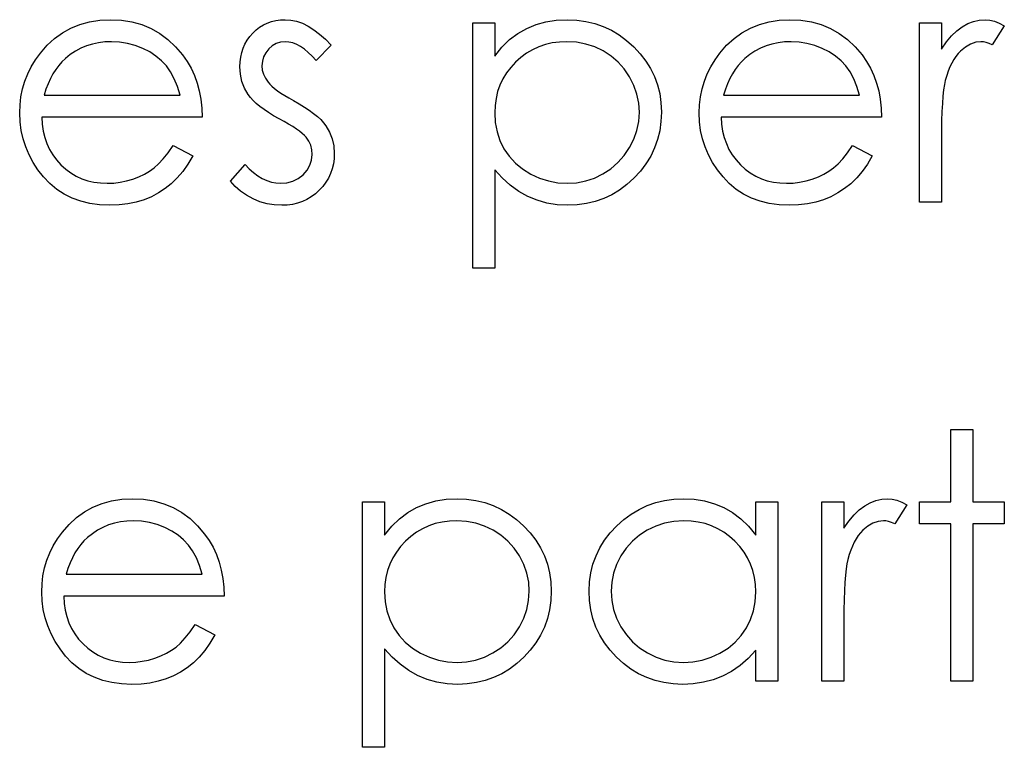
# Model space of a CAD drawing. Header units: inches. Extents: x 1694 to 2505, y -239 to -56.
# Tile 215 of 256: x 1857.86 to 1858.413, y -88.466 to -88.058. Entities that reach past the tile are written whole.
import ezdxf

# ---------------------------------------------------------------- set-up
doc = ezdxf.new("R2010")
doc.units = ezdxf.units.IN
doc.header["$LTSCALE"] = 0.5
doc.header["$MEASUREMENT"] = 0

msp = doc.modelspace()

# ---------------------------------------------------------------- linework, layer by layer
at = {"color": 7, "linetype": 'Continuous'}
for p, q in [((1857.88837, -88.06246), (1857.89345, -88.06042)), ((1857.89345, -88.06042), (1857.89883, -88.05893)), ((1857.89883, -88.05893), (1857.90452, -88.05807)), ((1857.90452, -88.05807), (1857.91054, -88.05777)), ((1857.91054, -88.05777), (1857.91672, -88.05807)), ((1857.91672, -88.05807), (1857.9226, -88.05901)), ((1857.9226, -88.05901), (1857.92815, -88.06056)), ((1857.92815, -88.06056), (1857.93337, -88.06271)), ((1857.99233, -88.06354), (1857.99431, -88.06202)), ((1857.99431, -88.06202), (1857.99641, -88.06072)), ((1857.99641, -88.06072), (1857.99862, -88.05965)), ((1857.99862, -88.05965), (1858.00097, -88.05882)), ((1858.00097, -88.05882), (1858.00342, -88.05824)), ((1858.00342, -88.05824), (1858.00599, -88.05788)), ((1858.00599, -88.05788), (1858.0087, -88.05777)), ((1858.0087, -88.05777), (1858.0119, -88.05799)), ((1858.0119, -88.05799), (1858.0151, -88.05865)), ((1858.0151, -88.05865), (1858.01833, -88.05978)), ((1858.01833, -88.05978), (1858.02156, -88.06136)), ((1858.02156, -88.06136), (1858.02476, -88.06337)), ((1858.11397, -88.05954), (1858.12634, -88.05954)), ((1858.11397, -88.19733), (1858.11397, -88.05954)), ((1858.12634, -88.05954), (1858.12634, -88.07817)), ((1858.14431, -88.06265), (1858.14955, -88.06053)), ((1858.14955, -88.06053), (1858.15508, -88.05898)), ((1858.15508, -88.05898), (1858.1609, -88.05807)), ((1858.1609, -88.05807), (1858.16703, -88.05777)), ((1858.16703, -88.05777), (1858.17238, -88.05802)), ((1858.17238, -88.05802), (1858.17757, -88.05871)), ((1858.17757, -88.05871), (1858.18254, -88.05989)), ((1858.18254, -88.05989), (1858.18732, -88.06158)), ((1858.18732, -88.06158), (1858.1919, -88.0637)), ((1858.26996, -88.06246), (1858.27504, -88.06042)), ((1858.27504, -88.06042), (1858.28042, -88.05893)), ((1858.28042, -88.05893), (1858.28611, -88.05807)), ((1858.28611, -88.05807), (1858.29213, -88.05777)), ((1858.29213, -88.05777), (1858.29831, -88.05807)), ((1858.29831, -88.05807), (1858.30419, -88.05901)), ((1858.30419, -88.05901), (1858.30974, -88.06056)), ((1858.30974, -88.06056), (1858.31495, -88.06271)), ((1858.36483, -88.05954), (1858.3772, -88.05954)), ((1858.36483, -88.16023), (1858.36483, -88.05954)), ((1858.3772, -88.05954), (1858.3772, -88.07436)), ((1858.38587, -88.06395), (1858.3889, -88.06169)), ((1858.3889, -88.06169), (1858.39202, -88.05998)), ((1858.39202, -88.05998), (1858.39522, -88.05873)), ((1858.39522, -88.05873), (1858.39845, -88.05802)), ((1858.39845, -88.05802), (1858.40177, -88.05777)), ((1858.40177, -88.05777), (1858.40433, -88.05799)), ((1858.40433, -88.05799), (1858.40698, -88.05862)), ((1858.41253, -88.06122), (1858.40574, -88.07193)), ((1858.40698, -88.05862), (1858.40971, -88.0597)), ((1858.40971, -88.0597), (1858.41253, -88.06122)), ((1857.87915, -88.06831), (1857.8836, -88.06511)), ((1857.8836, -88.06511), (1857.88837, -88.06246)), ((1857.93337, -88.06271), (1857.93828, -88.0655)), ((1857.93828, -88.0655), (1857.94286, -88.06892)), ((1857.9873, -88.06931), (1857.98877, -88.06724)), ((1857.98877, -88.06724), (1857.99045, -88.0653)), ((1857.99045, -88.0653), (1857.99233, -88.06354)), ((1858.02476, -88.06337), (1858.02799, -88.06583)), ((1858.02799, -88.06583), (1858.03125, -88.06873)), ((1858.13473, -88.06898), (1858.13937, -88.06544)), ((1858.13937, -88.06544), (1858.14431, -88.06265)), ((1858.1919, -88.0637), (1858.19626, -88.06633)), ((1858.19626, -88.06633), (1858.20045, -88.06942)), ((1858.26074, -88.06831), (1858.26518, -88.06511)), ((1858.26518, -88.06511), (1858.26996, -88.06246)), ((1858.31495, -88.06271), (1858.31987, -88.0655)), ((1858.31987, -88.0655), (1858.32445, -88.06892)), ((1858.38001, -88.07027), (1858.38291, -88.06679)), ((1858.38291, -88.06679), (1858.38587, -88.06395)), ((1857.87118, -88.07654), (1857.87501, -88.07215)), ((1857.87501, -88.07215), (1857.87915, -88.06831)), ((1857.89715, -88.07248), (1857.89395, -88.07383)), ((1857.90044, -88.07146), (1857.89715, -88.07248)), ((1857.90389, -88.07071), (1857.90044, -88.07146)), ((1857.90747, -88.07027), (1857.90389, -88.07071)), ((1857.91117, -88.07013), (1857.90747, -88.07027)), ((1857.9157, -88.07036), (1857.91117, -88.07013)), ((1857.92012, -88.07107), (1857.9157, -88.07036)), ((1857.92445, -88.07223), (1857.92012, -88.07107)), ((1857.92865, -88.07389), (1857.92445, -88.07223)), ((1857.94286, -88.06892), (1857.94714, -88.07295)), ((1857.94714, -88.07295), (1857.95109, -88.07759)), ((1857.98504, -88.07378), (1857.98606, -88.07149)), ((1857.98606, -88.07149), (1857.9873, -88.06931)), ((1858.00146, -88.07243), (1857.99945, -88.07422)), ((1858.0037, -88.07116), (1858.00146, -88.07243)), ((1858.0061, -88.07038), (1858.0037, -88.07116)), ((1858.0087, -88.07013), (1858.0061, -88.07038)), ((1858.01082, -88.0703), (1858.0087, -88.07013)), ((1858.01297, -88.0708), (1858.01082, -88.0703)), ((1858.01513, -88.07163), (1858.01297, -88.0708)), ((1858.01731, -88.07278), (1858.01513, -88.07163)), ((1858.01946, -88.07428), (1858.01731, -88.07278)), ((1858.03448, -88.07209), (1858.02609, -88.08073)), ((1858.03125, -88.06873), (1858.03448, -88.07209)), ((1858.12634, -88.07817), (1858.1304, -88.0732)), ((1858.1304, -88.0732), (1858.13473, -88.06898)), ((1858.15113, -88.07301), (1858.14759, -88.07461)), ((1858.15483, -88.07174), (1858.15113, -88.07301)), ((1858.15869, -88.07085), (1858.15483, -88.07174)), ((1858.16272, -88.0703), (1858.15869, -88.07085)), ((1858.16692, -88.07013), (1858.16272, -88.0703)), ((1858.17233, -88.07047), (1858.16692, -88.07013)), ((1858.17752, -88.07143), (1858.17233, -88.07047)), ((1858.18249, -88.07306), (1858.17752, -88.07143)), ((1858.18726, -88.07532), (1858.18249, -88.07306)), ((1858.20045, -88.06942), (1858.20443, -88.07298)), ((1858.20443, -88.07298), (1858.20807, -88.07687)), ((1858.25276, -88.07654), (1858.2566, -88.07215)), ((1858.2566, -88.07215), (1858.26074, -88.06831)), ((1858.27874, -88.07248), (1858.27554, -88.07383)), ((1858.28202, -88.07146), (1858.27874, -88.07248)), ((1858.28547, -88.07071), (1858.28202, -88.07146)), ((1858.28906, -88.07027), (1858.28547, -88.07071)), ((1858.29276, -88.07013), (1858.28906, -88.07027)), ((1858.29729, -88.07036), (1858.29276, -88.07013)), ((1858.3017, -88.07107), (1858.29729, -88.07036)), ((1858.30604, -88.07223), (1858.3017, -88.07107)), ((1858.31023, -88.07389), (1858.30604, -88.07223)), ((1858.32445, -88.06892), (1858.32873, -88.07295)), ((1858.32873, -88.07295), (1858.33267, -88.07759)), ((1858.3772, -88.07436), (1858.38001, -88.07027)), ((1858.3907, -88.07312), (1858.38788, -88.07543)), ((1858.39354, -88.07146), (1858.3907, -88.07312)), ((1858.39647, -88.07047), (1858.39354, -88.07146)), ((1858.39942, -88.07013), (1858.39647, -88.07047)), ((1858.40077, -88.07025), (1858.39942, -88.07013)), ((1858.40229, -88.07058), (1858.40077, -88.07025)), ((1858.40395, -88.07116), (1858.40229, -88.07058)), ((1858.40574, -88.07193), (1858.40395, -88.07116)), ((1857.86847, -88.08029), (1857.87118, -88.07654)), ((1857.88801, -88.07737), (1857.88523, -88.07958)), ((1857.89091, -88.07543), (1857.88801, -88.07737)), ((1857.89395, -88.07383), (1857.89091, -88.07543)), ((1857.93259, -88.0759), (1857.92865, -88.07389)), ((1857.93613, -88.07822), (1857.93259, -88.0759)), ((1857.93927, -88.08084), (1857.93613, -88.07822)), ((1857.95109, -88.07759), (1857.95363, -88.0812)), ((1857.98336, -88.0814), (1857.98369, -88.07875)), ((1857.98369, -88.07875), (1857.98427, -88.07621)), ((1857.98427, -88.07621), (1857.98504, -88.07378)), ((1857.99658, -88.07861), (1857.99586, -88.08107)), ((1857.99776, -88.07635), (1857.99658, -88.07861)), ((1857.99945, -88.07422), (1857.99776, -88.07635)), ((1858.02167, -88.0761), (1858.01946, -88.07428)), ((1858.02388, -88.07825), (1858.02167, -88.0761)), ((1858.02609, -88.08073), (1858.02388, -88.07825)), ((1858.14105, -88.07891), (1858.13804, -88.08159)), ((1858.14425, -88.07657), (1858.14105, -88.07891)), ((1858.14759, -88.07461), (1858.14425, -88.07657)), ((1858.19168, -88.07817), (1858.18726, -88.07532)), ((1858.19562, -88.08156), (1858.19168, -88.07817)), ((1858.20807, -88.07687), (1858.21122, -88.08098)), ((1858.25006, -88.08029), (1858.25276, -88.07654)), ((1858.2696, -88.07737), (1858.26681, -88.07958)), ((1858.2725, -88.07543), (1858.2696, -88.07737)), ((1858.27554, -88.07383), (1858.2725, -88.07543)), ((1858.31418, -88.0759), (1858.31023, -88.07389)), ((1858.31771, -88.07822), (1858.31418, -88.0759)), ((1858.32086, -88.08084), (1858.31771, -88.07822)), ((1858.33267, -88.07759), (1858.33521, -88.0812)), ((1858.38526, -88.07844), (1858.3841, -88.08021)), ((1858.38653, -88.07684), (1858.38526, -88.07844)), ((1858.38788, -88.07543), (1858.38653, -88.07684)), ((1857.86411, -88.08819), (1857.8661, -88.08418)), ((1857.8661, -88.08418), (1857.86847, -88.08029)), ((1857.8815, -88.08344), (1857.87982, -88.08568)), ((1857.88329, -88.0814), (1857.8815, -88.08344)), ((1857.88523, -88.07958), (1857.88329, -88.0814)), ((1857.94198, -88.08377), (1857.93927, -88.08084)), ((1857.94435, -88.08708), (1857.94198, -88.08377)), ((1857.95363, -88.0812), (1857.95581, -88.08501)), ((1857.98325, -88.08418), (1857.98336, -88.0814)), ((1857.98352, -88.08844), (1857.98325, -88.08418)), ((1857.99586, -88.08107), (1857.99561, -88.08369)), ((1857.99561, -88.08369), (1857.99583, -88.08606)), ((1858.13531, -88.08454), (1858.13294, -88.08766)), ((1858.13804, -88.08159), (1858.13531, -88.08454)), ((1858.1991, -88.08545), (1858.19562, -88.08156)), ((1858.21122, -88.08098), (1858.2139, -88.08526)), ((1858.2457, -88.08819), (1858.24768, -88.08418)), ((1858.24768, -88.08418), (1858.25006, -88.08029)), ((1858.26309, -88.08344), (1858.2614, -88.08568)), ((1858.26488, -88.0814), (1858.26309, -88.08344)), ((1858.26681, -88.07958), (1858.26488, -88.0814)), ((1858.32357, -88.08377), (1858.32086, -88.08084)), ((1858.32594, -88.08708), (1858.32357, -88.08377)), ((1858.33521, -88.0812), (1858.33739, -88.08501)), ((1858.38197, -88.08432), (1858.38104, -88.08664)), ((1858.383, -88.08217), (1858.38197, -88.08432)), ((1858.3841, -88.08021), (1858.383, -88.08217)), ((1857.86248, -88.09233), (1857.86411, -88.08819)), ((1857.87827, -88.08813), (1857.87683, -88.09084)), ((1857.87982, -88.08568), (1857.87827, -88.08813)), ((1857.94642, -88.09092), (1857.94435, -88.08708)), ((1857.95581, -88.08501), (1857.95768, -88.08907)), ((1857.95768, -88.08907), (1857.9592, -88.09332)), ((1857.9844, -88.09241), (1857.98352, -88.08844)), ((1857.99583, -88.08606), (1857.99647, -88.08835)), ((1857.99647, -88.08835), (1857.99754, -88.09062)), ((1858.13294, -88.08766), (1858.13092, -88.09098)), ((1858.20208, -88.0899), (1858.1991, -88.08545)), ((1858.20451, -88.09465), (1858.20208, -88.0899)), ((1858.2139, -88.08526), (1858.21608, -88.08973)), ((1858.21608, -88.08973), (1858.21779, -88.09443)), ((1858.24407, -88.09233), (1858.2457, -88.08819)), ((1858.25986, -88.08813), (1858.25842, -88.09084)), ((1858.2614, -88.08568), (1858.25986, -88.08813)), ((1858.32801, -88.09092), (1858.32594, -88.08708)), ((1858.33739, -88.08501), (1858.33927, -88.08907)), ((1858.33927, -88.08907), (1858.34079, -88.09332)), ((1858.38018, -88.08915), (1858.37941, -88.09183)), ((1858.38104, -88.08664), (1858.38018, -88.08915)), ((1857.86121, -88.09661), (1857.86248, -88.09233)), ((1857.87551, -88.09374), (1857.87432, -88.09683)), ((1857.87683, -88.09084), (1857.87551, -88.09374)), ((1857.94822, -88.09528), (1857.94642, -88.09092)), ((1857.94968, -88.10017), (1857.94822, -88.09528)), ((1857.9592, -88.09332), (1857.96042, -88.09779)), ((1857.98584, -88.09619), (1857.9844, -88.09241)), ((1857.99754, -88.09062), (1857.99903, -88.09282)), ((1857.99903, -88.09282), (1858, -88.09396)), ((1858, -88.09396), (1858.00121, -88.09512)), ((1858.00121, -88.09512), (1858.00265, -88.09636)), ((1858.12927, -88.09445), (1858.128, -88.0981)), ((1858.13092, -88.09098), (1858.12927, -88.09445)), ((1858.20622, -88.09956), (1858.20451, -88.09465)), ((1858.21779, -88.09443), (1858.219, -88.09928)), ((1858.2428, -88.09661), (1858.24407, -88.09233)), ((1858.2571, -88.09374), (1858.25591, -88.09683)), ((1858.25842, -88.09084), (1858.2571, -88.09374)), ((1858.3298, -88.09528), (1858.32801, -88.09092)), ((1858.33127, -88.10017), (1858.3298, -88.09528)), ((1858.34079, -88.09332), (1858.342, -88.09779)), ((1858.37888, -88.09423), (1858.37844, -88.09719)), ((1858.37941, -88.09183), (1858.37888, -88.09423)), ((1857.85978, -88.10552), (1857.8603, -88.101)), ((1857.8603, -88.101), (1857.86121, -88.09661)), ((1857.87432, -88.09683), (1857.87325, -88.10017)), ((1857.87325, -88.10017), (1857.94968, -88.10017)), ((1857.96042, -88.09779), (1857.9613, -88.10249)), ((1857.98785, -88.0997), (1857.98584, -88.09619)), ((1857.98912, -88.10138), (1857.98785, -88.0997)), ((1858.00265, -88.09636), (1858.00433, -88.09763)), ((1858.00433, -88.09763), (1858.00627, -88.09895)), ((1858.00627, -88.09895), (1858.00842, -88.10031)), ((1858.00842, -88.10031), (1858.01079, -88.10174)), ((1858.128, -88.0981), (1858.12709, -88.10193)), ((1858.20727, -88.10458), (1858.20622, -88.09956)), ((1858.219, -88.09928), (1858.21972, -88.10436)), ((1858.24136, -88.10552), (1858.24189, -88.101)), ((1858.24189, -88.101), (1858.2428, -88.09661)), ((1858.25591, -88.09683), (1858.25483, -88.10017)), ((1858.25483, -88.10017), (1858.33127, -88.10017)), ((1858.342, -88.09779), (1858.34289, -88.10249)), ((1858.37805, -88.10069), (1858.37775, -88.10475)), ((1858.37844, -88.09719), (1858.37805, -88.10069)), ((1857.85958, -88.11016), (1857.85978, -88.10552)), ((1857.9613, -88.10249), (1857.96183, -88.1074)), ((1857.99067, -88.10309), (1857.98912, -88.10138)), ((1857.99244, -88.1048), (1857.99067, -88.10309)), ((1857.99448, -88.10652), (1857.99244, -88.1048)), ((1857.9968, -88.10823), (1857.99448, -88.10652)), ((1858.01079, -88.10174), (1858.01342, -88.1032)), ((1858.01342, -88.1032), (1858.01662, -88.10503)), ((1858.01662, -88.10503), (1858.01954, -88.10682)), ((1858.12653, -88.10594), (1858.12634, -88.1101)), ((1858.12709, -88.10193), (1858.12653, -88.10594)), ((1858.2076, -88.10975), (1858.20727, -88.10458)), ((1858.21972, -88.10436), (1858.21997, -88.10961)), ((1858.24117, -88.11016), (1858.24136, -88.10552)), ((1858.34289, -88.10249), (1858.34341, -88.1074)), ((1858.37775, -88.10475), (1858.3775, -88.10933)), ((1857.8598, -88.1151), (1857.85958, -88.11016)), ((1857.96183, -88.1074), (1857.96205, -88.11253)), ((1857.99934, -88.10997), (1857.9968, -88.10823)), ((1858.00215, -88.11171), (1857.99934, -88.10997)), ((1858.00522, -88.11344), (1858.00215, -88.11171)), ((1858.01954, -88.10682), (1858.02222, -88.10861)), ((1858.02222, -88.10861), (1858.02462, -88.11038)), ((1858.02462, -88.11038), (1858.02675, -88.11215)), ((1858.02675, -88.11215), (1858.02862, -88.11389)), ((1858.12634, -88.1101), (1858.12667, -88.11557)), ((1858.20725, -88.11488), (1858.2076, -88.10975)), ((1858.21997, -88.10961), (1858.21972, -88.11496)), ((1858.24139, -88.1151), (1858.24117, -88.11016)), ((1858.34341, -88.1074), (1858.34363, -88.11253)), ((1858.3775, -88.10933), (1858.37734, -88.11447)), ((1857.86041, -88.11993), (1857.8598, -88.1151)), ((1857.96205, -88.11253), (1857.87195, -88.11253)), ((1857.87195, -88.11253), (1857.8722, -88.11651)), ((1857.8722, -88.11651), (1857.87275, -88.12032)), ((1858.00806, -88.11499), (1858.00522, -88.11344)), ((1858.01063, -88.11645), (1858.00806, -88.11499)), ((1858.01295, -88.11783), (1858.01063, -88.11645)), ((1858.02862, -88.11389), (1858.03023, -88.11562)), ((1858.03023, -88.11562), (1858.03155, -88.11734)), ((1858.03155, -88.11734), (1858.03359, -88.1209)), ((1858.12667, -88.11557), (1858.12764, -88.12073)), ((1858.20622, -88.1199), (1858.20725, -88.11488)), ((1858.21972, -88.11496), (1858.219, -88.12012)), ((1858.242, -88.11993), (1858.24139, -88.1151)), ((1858.34363, -88.11253), (1858.25354, -88.11253)), ((1858.25354, -88.11253), (1858.25378, -88.11651)), ((1858.25378, -88.11651), (1858.25434, -88.12032)), ((1858.37734, -88.11447), (1858.37723, -88.12015)), ((1857.86146, -88.1246), (1857.86041, -88.11993)), ((1857.87275, -88.12032), (1857.87363, -88.12393)), ((1858.01499, -88.11916), (1858.01295, -88.11783)), ((1858.01676, -88.12043), (1858.01499, -88.11916)), ((1858.01827, -88.12164), (1858.01676, -88.12043)), ((1858.01952, -88.12277), (1858.01827, -88.12164)), ((1858.02048, -88.12382), (1858.01952, -88.12277)), ((1858.03359, -88.1209), (1858.03508, -88.12468)), ((1858.12764, -88.12073), (1858.12927, -88.12564)), ((1858.20446, -88.12482), (1858.20622, -88.1199)), ((1858.219, -88.12012), (1858.21782, -88.12507)), ((1858.24305, -88.1246), (1858.242, -88.11993)), ((1858.25434, -88.12032), (1858.25522, -88.12393)), ((1858.37723, -88.12015), (1858.3772, -88.12639)), ((1857.86295, -88.12915), (1857.86146, -88.1246)), ((1857.87363, -88.12393), (1857.87485, -88.12736)), ((1857.87485, -88.12736), (1857.87634, -88.13059)), ((1857.94294, -88.13249), (1857.94576, -88.12843)), ((1857.94576, -88.12843), (1857.95675, -88.1342)), ((1858.02197, -88.126), (1858.02048, -88.12382)), ((1858.02302, -88.12832), (1858.02197, -88.126)), ((1858.02366, -88.13081), (1858.02302, -88.12832)), ((1858.03508, -88.12468), (1858.03594, -88.12868)), ((1858.03594, -88.12868), (1858.03624, -88.1329)), ((1858.12927, -88.12564), (1858.13156, -88.13025)), ((1858.20203, -88.12962), (1858.20446, -88.12482)), ((1858.21782, -88.12507), (1858.21613, -88.12981)), ((1858.24454, -88.12915), (1858.24305, -88.1246)), ((1858.25522, -88.12393), (1858.25643, -88.12736)), ((1858.25643, -88.12736), (1858.25792, -88.13059)), ((1858.32453, -88.13249), (1858.32735, -88.12843)), ((1858.32735, -88.12843), (1858.33833, -88.1342)), ((1858.3772, -88.12639), (1858.3772, -88.16023)), ((1857.86483, -88.13359), (1857.86295, -88.12915)), ((1857.86712, -88.1379), (1857.86483, -88.13359)), ((1857.87634, -88.13059), (1857.87816, -88.13365)), ((1857.87816, -88.13365), (1857.88031, -88.13652)), ((1857.94021, -88.13591), (1857.94294, -88.13249)), ((1857.95675, -88.1342), (1857.95404, -88.13881)), ((1858.02355, -88.1366), (1858.02388, -88.13343)), ((1858.02388, -88.13343), (1858.02366, -88.13081)), ((1858.03624, -88.1329), (1858.03611, -88.13589)), ((1858.13156, -88.13025), (1858.13446, -88.13448)), ((1858.19554, -88.13804), (1858.19902, -88.13409)), ((1858.19902, -88.13409), (1858.20203, -88.12962)), ((1858.21613, -88.12981), (1858.21395, -88.13437)), ((1858.24641, -88.13359), (1858.24454, -88.12915)), ((1858.24871, -88.1379), (1858.24641, -88.13359)), ((1858.25792, -88.13059), (1858.25975, -88.13365)), ((1858.25975, -88.13365), (1858.2619, -88.13652)), ((1858.3218, -88.13591), (1858.32453, -88.13249)), ((1858.33833, -88.1342), (1858.33563, -88.13881)), ((1857.86985, -88.14207), (1857.86712, -88.1379)), ((1857.88031, -88.13652), (1857.88277, -88.13923)), ((1857.88277, -88.13923), (1857.88547, -88.14165)), ((1857.93508, -88.14102), (1857.93759, -88.13878)), ((1857.93759, -88.13878), (1857.94021, -88.13591)), ((1857.95404, -88.13881), (1857.95114, -88.14295)), ((1857.97795, -88.14836), (1857.98614, -88.13903)), ((1857.98614, -88.13903), (1857.98852, -88.14152)), ((1858.02095, -88.14229), (1858.02258, -88.13953)), ((1858.02258, -88.13953), (1858.02355, -88.1366)), ((1858.03572, -88.13876), (1858.03506, -88.14152)), ((1858.03611, -88.13589), (1858.03572, -88.13876)), ((1858.13446, -88.13448), (1858.13793, -88.13826)), ((1858.13793, -88.13826), (1858.14196, -88.14157)), ((1858.19157, -88.14146), (1858.19554, -88.13804)), ((1858.2113, -88.1387), (1858.20818, -88.14281)), ((1858.21395, -88.13437), (1858.2113, -88.1387)), ((1858.25144, -88.14207), (1858.24871, -88.1379)), ((1858.2619, -88.13652), (1858.26436, -88.13923)), ((1858.26436, -88.13923), (1858.26706, -88.14165)), ((1858.31666, -88.14102), (1858.31918, -88.13878)), ((1858.31918, -88.13878), (1858.3218, -88.13591)), ((1858.33563, -88.13881), (1858.33273, -88.14295)), ((1857.873, -88.1461), (1857.86985, -88.14207)), ((1857.88547, -88.14165), (1857.88832, -88.14378)), ((1857.88832, -88.14378), (1857.89133, -88.14557)), ((1857.92652, -88.14602), (1857.92964, -88.14453)), ((1857.92964, -88.14453), (1857.93248, -88.14287)), ((1857.93248, -88.14287), (1857.93508, -88.14102)), ((1857.95114, -88.14295), (1857.94805, -88.14665)), ((1857.98852, -88.14152), (1857.99092, -88.14367)), ((1857.99092, -88.14367), (1857.99338, -88.14549)), ((1858.01596, -88.14693), (1858.01869, -88.1448)), ((1858.01869, -88.1448), (1858.02095, -88.14229)), ((1858.03415, -88.14414), (1858.03293, -88.14668)), ((1858.03506, -88.14152), (1858.03415, -88.14414)), ((1858.13062, -88.14665), (1858.12634, -88.14199)), ((1858.12634, -88.14199), (1858.12634, -88.19733)), ((1858.14196, -88.14157), (1858.14655, -88.14442)), ((1858.14655, -88.14442), (1858.15149, -88.14671)), ((1858.18237, -88.14668), (1858.18712, -88.14436)), ((1858.18712, -88.14436), (1858.19157, -88.14146)), ((1858.20818, -88.14281), (1858.20457, -88.14673)), ((1858.25458, -88.1461), (1858.25144, -88.14207)), ((1858.26706, -88.14165), (1858.2699, -88.14378)), ((1858.2699, -88.14378), (1858.27291, -88.14557)), ((1858.30811, -88.14602), (1858.31123, -88.14453)), ((1858.31123, -88.14453), (1858.31407, -88.14287)), ((1858.31407, -88.14287), (1858.31666, -88.14102)), ((1858.33273, -88.14295), (1858.32964, -88.14665)), ((1857.8765, -88.14983), (1857.873, -88.1461)), ((1857.88037, -88.15305), (1857.8765, -88.14983)), ((1857.89133, -88.14557), (1857.8945, -88.14704)), ((1857.8945, -88.14704), (1857.89781, -88.14817)), ((1857.89781, -88.14817), (1857.90129, -88.14897)), ((1857.90129, -88.14897), (1857.90491, -88.14947)), ((1857.90491, -88.14947), (1857.90869, -88.14963)), ((1857.90869, -88.14963), (1857.91239, -88.14949)), ((1857.91239, -88.14949), (1857.916, -88.14905)), ((1857.916, -88.14905), (1857.91959, -88.14831)), ((1857.91959, -88.14831), (1857.92313, -88.14729)), ((1857.92313, -88.14729), (1857.92652, -88.14602)), ((1857.94474, -88.14985), (1857.94123, -88.15264)), ((1857.94805, -88.14665), (1857.94474, -88.14985)), ((1857.98062, -88.15137), (1857.97795, -88.14836)), ((1857.99338, -88.14549), (1857.99583, -88.14698)), ((1857.99583, -88.14698), (1857.99834, -88.14814)), ((1857.99834, -88.14814), (1858.00091, -88.14897)), ((1858.00091, -88.14897), (1858.00348, -88.14947)), ((1858.00348, -88.14947), (1858.0061, -88.14963)), ((1858.0061, -88.14963), (1858.00966, -88.14933)), ((1858.00966, -88.14933), (1858.01295, -88.14842)), ((1858.01295, -88.14842), (1858.01596, -88.14693)), ((1858.0315, -88.14908), (1858.02978, -88.15137)), ((1858.03293, -88.14668), (1858.0315, -88.14908)), ((1858.13512, -88.15071), (1858.13062, -88.14665)), ((1858.13989, -88.15416), (1858.13512, -88.15071)), ((1858.15149, -88.14671), (1858.15657, -88.14833)), ((1858.15657, -88.14833), (1858.16176, -88.1493)), ((1858.16176, -88.1493), (1858.16711, -88.14963)), ((1858.16711, -88.14963), (1858.17235, -88.1493)), ((1858.17235, -88.1493), (1858.17743, -88.14831)), ((1858.17743, -88.14831), (1858.18237, -88.14668)), ((1858.20062, -88.15032), (1858.19648, -88.15341)), ((1858.20457, -88.14673), (1858.20062, -88.15032)), ((1858.25809, -88.14983), (1858.25458, -88.1461)), ((1858.26195, -88.15305), (1858.25809, -88.14983)), ((1858.27291, -88.14557), (1858.27609, -88.14704)), ((1858.27609, -88.14704), (1858.2794, -88.14817)), ((1858.2794, -88.14817), (1858.28288, -88.14897)), ((1858.28288, -88.14897), (1858.28649, -88.14947)), ((1858.28649, -88.14947), (1858.29028, -88.14963)), ((1858.29028, -88.14963), (1858.29397, -88.14949)), ((1858.29397, -88.14949), (1858.29759, -88.14905)), ((1858.29759, -88.14905), (1858.30118, -88.14831)), ((1858.30118, -88.14831), (1858.30471, -88.14729)), ((1858.30471, -88.14729), (1858.30811, -88.14602)), ((1858.32633, -88.14985), (1858.32282, -88.15264)), ((1858.32964, -88.14665), (1858.32633, -88.14985)), ((1857.88454, -88.15579), (1857.88037, -88.15305)), ((1857.88901, -88.15802), (1857.88454, -88.15579)), ((1857.93753, -88.15507), (1857.93359, -88.15717)), ((1857.94123, -88.15264), (1857.93753, -88.15507)), ((1857.98363, -88.15405), (1857.98062, -88.15137)), ((1857.98697, -88.15639), (1857.98363, -88.15405)), ((1857.99064, -88.15838), (1857.98697, -88.15639)), ((1858.02562, -88.15554), (1858.02333, -88.15725)), ((1858.0278, -88.15355), (1858.02562, -88.15554)), ((1858.02978, -88.15137), (1858.0278, -88.15355)), ((1858.14489, -88.15697), (1858.13989, -88.15416)), ((1858.19212, -88.15604), (1858.18759, -88.15819)), ((1858.19648, -88.15341), (1858.19212, -88.15604)), ((1858.26612, -88.15579), (1858.26195, -88.15305)), ((1858.27059, -88.15802), (1858.26612, -88.15579)), ((1858.31912, -88.15507), (1858.31517, -88.15717)), ((1858.32282, -88.15264), (1858.31912, -88.15507)), ((1857.89384, -88.15976), (1857.88901, -88.15802)), ((1857.89897, -88.161), (1857.89384, -88.15976)), ((1857.90444, -88.16175), (1857.89897, -88.161)), ((1857.91023, -88.162), (1857.90444, -88.16175)), ((1857.91545, -88.16181), (1857.91023, -88.162)), ((1857.92039, -88.16123), (1857.91545, -88.16181)), ((1857.92506, -88.16026), (1857.92039, -88.16123)), ((1857.92945, -88.15891), (1857.92506, -88.16026)), ((1857.93359, -88.15717), (1857.92945, -88.15891)), ((1857.99453, -88.15996), (1857.99064, -88.15838)), ((1857.99851, -88.16109), (1857.99453, -88.15996)), ((1858.00257, -88.16178), (1857.99851, -88.16109)), ((1858.00674, -88.162), (1858.00257, -88.16178)), ((1858.00983, -88.16186), (1858.00674, -88.162)), ((1858.01278, -88.16147), (1858.00983, -88.16186)), ((1858.01562, -88.16081), (1858.01278, -88.16147)), ((1858.01833, -88.15987), (1858.01562, -88.16081)), ((1858.0209, -88.15869), (1858.01833, -88.15987)), ((1858.02333, -88.15725), (1858.0209, -88.15869)), ((1858.15016, -88.15918), (1858.14489, -88.15697)), ((1858.15565, -88.16073), (1858.15016, -88.15918)), ((1858.16142, -88.16169), (1858.15565, -88.16073)), ((1858.16741, -88.162), (1858.16142, -88.16169)), ((1858.17274, -88.16175), (1858.16741, -88.162)), ((1858.1779, -88.16103), (1858.17274, -88.16175)), ((1858.18284, -88.15985), (1858.1779, -88.16103)), ((1858.18759, -88.15819), (1858.18284, -88.15985)), ((1858.27543, -88.15976), (1858.27059, -88.15802)), ((1858.28056, -88.161), (1858.27543, -88.15976)), ((1858.28602, -88.16175), (1858.28056, -88.161)), ((1858.29182, -88.162), (1858.28602, -88.16175)), ((1858.29704, -88.16181), (1858.29182, -88.162)), ((1858.30198, -88.16123), (1858.29704, -88.16181)), ((1858.30664, -88.16026), (1858.30198, -88.16123)), ((1858.31103, -88.15891), (1858.30664, -88.16026)), ((1858.31517, -88.15717), (1858.31103, -88.15891)), ((1858.3772, -88.16023), (1858.36483, -88.16023)), ((1858.12634, -88.19733), (1858.11397, -88.19733)), ((1858.3825, -88.28793), (1858.39486, -88.28793)), ((1858.3825, -88.32856), (1858.3825, -88.28793)), ((1858.39486, -88.28793), (1858.39486, -88.32856)), ((1857.9112, -88.32796), (1857.91689, -88.3271)), ((1857.91689, -88.3271), (1857.9229, -88.3268)), ((1857.9229, -88.3268), (1857.92909, -88.3271)), ((1857.92909, -88.3271), (1857.93497, -88.32804)), ((1858.09324, -88.32801), (1858.09907, -88.3271)), ((1858.09907, -88.3271), (1858.1052, -88.3268)), ((1858.1052, -88.3268), (1858.11055, -88.32705)), ((1858.11055, -88.32705), (1858.11574, -88.32774)), ((1858.11574, -88.32774), (1858.12071, -88.32892)), ((1858.21674, -88.32892), (1858.22171, -88.32774)), ((1858.22171, -88.32774), (1858.22687, -88.32705)), ((1858.22687, -88.32705), (1858.23223, -88.3268)), ((1858.23223, -88.3268), (1858.23838, -88.3271)), ((1858.23838, -88.3271), (1858.24423, -88.32801)), ((1858.33726, -88.32901), (1858.34046, -88.32776)), ((1858.34046, -88.32776), (1858.34369, -88.32705)), ((1858.34369, -88.32705), (1858.347, -88.3268)), ((1858.347, -88.3268), (1858.34957, -88.32702)), ((1858.34957, -88.32702), (1858.35222, -88.32765)), ((1858.35222, -88.32765), (1858.35495, -88.32873)), ((1857.89596, -88.33414), (1857.90074, -88.33149)), ((1857.90074, -88.33149), (1857.90582, -88.32945)), ((1857.90582, -88.32945), (1857.9112, -88.32796)), ((1857.93497, -88.32804), (1857.94052, -88.32959)), ((1857.94052, -88.32959), (1857.94573, -88.33174)), ((1857.94573, -88.33174), (1857.95065, -88.33453)), ((1858.05214, -88.32856), (1858.06451, -88.32856)), ((1858.05214, -88.46636), (1858.05214, -88.32856)), ((1858.06451, -88.32856), (1858.06451, -88.3472)), ((1858.07754, -88.33447), (1858.08248, -88.33168)), ((1858.08248, -88.33168), (1858.08772, -88.32956)), ((1858.08772, -88.32956), (1858.09324, -88.32801)), ((1858.12071, -88.32892), (1858.12548, -88.33061)), ((1858.12548, -88.33061), (1858.13007, -88.33273)), ((1858.13007, -88.33273), (1858.13443, -88.33535)), ((1858.20302, -88.33535), (1858.20738, -88.33273)), ((1858.20738, -88.33273), (1858.21197, -88.33061)), ((1858.21197, -88.33061), (1858.21674, -88.32892)), ((1858.24423, -88.32801), (1858.24978, -88.32956)), ((1858.24978, -88.32956), (1858.25503, -88.33168)), ((1858.25503, -88.33168), (1858.25997, -88.33447)), ((1858.27297, -88.3472), (1858.27297, -88.32856)), ((1858.27297, -88.32856), (1858.28533, -88.32856)), ((1858.28533, -88.32856), (1858.28533, -88.42926)), ((1858.31007, -88.32856), (1858.32243, -88.32856)), ((1858.31007, -88.42926), (1858.31007, -88.32856)), ((1858.32243, -88.32856), (1858.32243, -88.34339)), ((1858.32815, -88.33582), (1858.3311, -88.33298)), ((1858.3311, -88.33298), (1858.33414, -88.33072)), ((1858.33414, -88.33072), (1858.33726, -88.32901)), ((1858.35777, -88.33025), (1858.35098, -88.34096)), ((1858.35495, -88.32873), (1858.35777, -88.33025)), ((1858.36483, -88.34093), (1858.36483, -88.32856)), ((1858.36483, -88.32856), (1858.3825, -88.32856)), ((1858.39486, -88.32856), (1858.41253, -88.32856)), ((1858.41253, -88.32856), (1858.41253, -88.34093)), ((1857.88738, -88.34118), (1857.89152, -88.33734)), ((1857.89152, -88.33734), (1857.89596, -88.33414)), ((1857.95065, -88.33453), (1857.95523, -88.33795)), ((1857.95523, -88.33795), (1857.95951, -88.34198)), ((1858.06857, -88.34223), (1858.0729, -88.338)), ((1858.0729, -88.338), (1858.07754, -88.33447)), ((1858.13443, -88.33535), (1858.13862, -88.33845)), ((1858.13862, -88.33845), (1858.1426, -88.34201)), ((1858.19485, -88.34201), (1858.19883, -88.33845)), ((1858.19883, -88.33845), (1858.20302, -88.33535)), ((1858.25997, -88.33447), (1858.26463, -88.338)), ((1858.26463, -88.338), (1858.26894, -88.34223)), ((1858.32525, -88.3393), (1858.32815, -88.33582)), ((1857.88354, -88.34557), (1857.88738, -88.34118)), ((1857.90632, -88.34286), (1857.90328, -88.34446)), ((1857.90952, -88.34151), (1857.90632, -88.34286)), ((1857.9128, -88.34049), (1857.90952, -88.34151)), ((1857.91625, -88.33974), (1857.9128, -88.34049)), ((1857.91984, -88.3393), (1857.91625, -88.33974)), ((1857.92354, -88.33916), (1857.91984, -88.3393)), ((1857.92807, -88.33938), (1857.92354, -88.33916)), ((1857.93248, -88.3401), (1857.92807, -88.33938)), ((1857.93682, -88.34126), (1857.93248, -88.3401)), ((1857.94101, -88.34292), (1857.93682, -88.34126)), ((1857.94496, -88.34493), (1857.94101, -88.34292)), ((1857.95951, -88.34198), (1857.96345, -88.34662)), ((1858.06451, -88.3472), (1858.06857, -88.34223)), ((1858.08576, -88.34364), (1858.08242, -88.3456)), ((1858.0893, -88.34203), (1858.08576, -88.34364)), ((1858.093, -88.34076), (1858.0893, -88.34203)), ((1858.09686, -88.33988), (1858.093, -88.34076)), ((1858.10089, -88.33933), (1858.09686, -88.33988)), ((1858.10509, -88.33916), (1858.10089, -88.33933)), ((1858.1105, -88.33949), (1858.10509, -88.33916)), ((1858.11569, -88.34046), (1858.1105, -88.33949)), ((1858.12065, -88.34209), (1858.11569, -88.34046)), ((1858.12543, -88.34435), (1858.12065, -88.34209)), ((1858.12985, -88.3472), (1858.12543, -88.34435)), ((1858.1426, -88.34201), (1858.14624, -88.3459)), ((1858.19121, -88.3459), (1858.19485, -88.34201)), ((1858.21205, -88.34435), (1858.20763, -88.3472)), ((1858.21682, -88.34209), (1858.21205, -88.34435)), ((1858.22179, -88.34046), (1858.21682, -88.34209)), ((1858.22698, -88.33949), (1858.22179, -88.34046)), ((1858.23239, -88.33916), (1858.22698, -88.33949)), ((1858.23659, -88.33933), (1858.23239, -88.33916)), ((1858.24062, -88.33988), (1858.23659, -88.33933)), ((1858.24448, -88.34076), (1858.24062, -88.33988)), ((1858.24818, -88.34203), (1858.24448, -88.34076)), ((1858.25169, -88.34364), (1858.24818, -88.34203)), ((1858.25505, -88.3456), (1858.25169, -88.34364)), ((1858.26894, -88.34223), (1858.27297, -88.3472)), ((1858.32243, -88.34339), (1858.32525, -88.3393)), ((1858.33593, -88.34214), (1858.33312, -88.34446)), ((1858.33877, -88.34049), (1858.33593, -88.34214)), ((1858.3417, -88.33949), (1858.33877, -88.34049)), ((1858.34465, -88.33916), (1858.3417, -88.33949)), ((1858.34601, -88.33927), (1858.34465, -88.33916)), ((1858.34752, -88.33961), (1858.34601, -88.33927)), ((1858.34918, -88.34018), (1858.34752, -88.33961)), ((1858.35098, -88.34096), (1858.34918, -88.34018)), ((1858.3825, -88.34093), (1858.36483, -88.34093)), ((1858.3825, -88.42926), (1858.3825, -88.34093)), ((1858.41253, -88.34093), (1858.39486, -88.34093)), ((1858.39486, -88.34093), (1858.39486, -88.42926)), ((1857.87846, -88.35321), (1857.88084, -88.34932)), ((1857.88084, -88.34932), (1857.88354, -88.34557)), ((1857.89759, -88.3486), (1857.89566, -88.35043)), ((1857.90038, -88.3464), (1857.89759, -88.3486)), ((1857.90328, -88.34446), (1857.90038, -88.3464)), ((1857.94849, -88.34725), (1857.94496, -88.34493)), ((1857.95164, -88.34987), (1857.94849, -88.34725)), ((1857.95434, -88.3528), (1857.95164, -88.34987)), ((1857.96345, -88.34662), (1857.96599, -88.35023)), ((1858.07922, -88.34794), (1858.07621, -88.35062)), ((1858.08242, -88.3456), (1858.07922, -88.34794)), ((1858.13379, -88.35059), (1858.12985, -88.3472)), ((1858.14624, -88.3459), (1858.14939, -88.35001)), ((1858.18806, -88.35001), (1858.19121, -88.3459)), ((1858.20763, -88.3472), (1858.20368, -88.35059)), ((1858.25823, -88.34794), (1858.25505, -88.3456)), ((1858.26124, -88.35062), (1858.25823, -88.34794)), ((1858.32933, -88.34924), (1858.32823, -88.3512)), ((1858.33049, -88.34747), (1858.32933, -88.34924)), ((1858.33176, -88.34587), (1858.33049, -88.34747)), ((1858.33312, -88.34446), (1858.33176, -88.34587)), ((1857.87648, -88.35722), (1857.87846, -88.35321)), ((1857.89218, -88.3547), (1857.89064, -88.35716)), ((1857.89387, -88.35247), (1857.89218, -88.3547)), ((1857.89566, -88.35043), (1857.89387, -88.35247)), ((1857.95672, -88.35611), (1857.95434, -88.3528)), ((1857.96599, -88.35023), (1857.96817, -88.35404)), ((1857.96817, -88.35404), (1857.97005, -88.3581)), ((1858.07348, -88.35357), (1858.07111, -88.35669)), ((1858.07621, -88.35062), (1858.07348, -88.35357)), ((1858.13727, -88.35448), (1858.13379, -88.35059)), ((1858.14025, -88.35893), (1858.13727, -88.35448)), ((1858.14939, -88.35001), (1858.15207, -88.35429)), ((1858.15207, -88.35429), (1858.15425, -88.35876)), ((1858.18323, -88.35876), (1858.18541, -88.35429)), ((1858.18541, -88.35429), (1858.18806, -88.35001)), ((1858.20021, -88.35448), (1858.1972, -88.35893)), ((1858.20368, -88.35059), (1858.20021, -88.35448)), ((1858.264, -88.35357), (1858.26124, -88.35062)), ((1858.26637, -88.35669), (1858.264, -88.35357)), ((1858.32721, -88.35335), (1858.32627, -88.35567)), ((1858.32823, -88.3512), (1858.32721, -88.35335)), ((1857.87485, -88.36136), (1857.87648, -88.35722)), ((1857.8892, -88.35987), (1857.88788, -88.36276)), ((1857.89064, -88.35716), (1857.8892, -88.35987)), ((1857.95879, -88.35995), (1857.95672, -88.35611)), ((1857.96058, -88.36431), (1857.95879, -88.35995)), ((1857.97005, -88.3581), (1857.97157, -88.36235)), ((1858.06909, -88.36), (1858.06744, -88.36348)), ((1858.07111, -88.35669), (1858.06909, -88.36)), ((1858.14268, -88.36368), (1858.14025, -88.35893)), ((1858.15425, -88.35876), (1858.15596, -88.36345)), ((1858.18152, -88.36345), (1858.18323, -88.35876)), ((1858.1972, -88.35893), (1858.1948, -88.36368)), ((1858.26839, -88.36), (1858.26637, -88.35669)), ((1858.27004, -88.36348), (1858.26839, -88.36)), ((1858.32464, -88.36086), (1858.32412, -88.36326)), ((1858.32541, -88.35818), (1858.32464, -88.36086)), ((1858.32627, -88.35567), (1858.32541, -88.35818)), ((1857.87267, -88.37002), (1857.87358, -88.36564)), ((1857.87358, -88.36564), (1857.87485, -88.36136)), ((1857.88669, -88.36586), (1857.88561, -88.3692)), ((1857.88788, -88.36276), (1857.88669, -88.36586)), ((1857.96205, -88.3692), (1857.96058, -88.36431)), ((1857.97157, -88.36235), (1857.97278, -88.36682)), ((1858.06744, -88.36348), (1858.06617, -88.36713)), ((1858.14439, -88.36859), (1858.14268, -88.36368)), ((1858.15596, -88.36345), (1858.15717, -88.36831)), ((1858.1803, -88.36831), (1858.18152, -88.36345)), ((1858.1948, -88.36368), (1858.19308, -88.36859)), ((1858.27131, -88.36713), (1858.27004, -88.36348)), ((1858.32368, -88.36621), (1858.32329, -88.36972)), ((1858.32412, -88.36326), (1858.32368, -88.36621)), ((1857.87214, -88.37455), (1857.87267, -88.37002)), ((1857.88561, -88.3692), (1857.96205, -88.3692)), ((1857.97278, -88.36682), (1857.97367, -88.37151)), ((1857.97367, -88.37151), (1857.97419, -88.37643)), ((1858.06525, -88.37096), (1858.0647, -88.37497)), ((1858.06617, -88.36713), (1858.06525, -88.37096)), ((1858.14544, -88.37361), (1858.14439, -88.36859)), ((1858.15717, -88.36831), (1858.15789, -88.37339)), ((1858.17959, -88.37339), (1858.1803, -88.36831)), ((1858.19308, -88.36859), (1858.19204, -88.37361)), ((1858.27222, -88.37096), (1858.27131, -88.36713)), ((1858.27278, -88.37497), (1858.27222, -88.37096)), ((1858.32329, -88.36972), (1858.32299, -88.37378)), ((1857.87195, -88.37919), (1857.87214, -88.37455)), ((1857.97419, -88.37643), (1857.97441, -88.38156)), ((1858.0647, -88.37497), (1858.06451, -88.37913)), ((1858.14577, -88.37877), (1858.14544, -88.37361)), ((1858.15789, -88.37339), (1858.15814, -88.37864)), ((1858.17934, -88.37864), (1858.17959, -88.37339)), ((1858.19204, -88.37361), (1858.1917, -88.37877)), ((1858.27297, -88.37913), (1858.27278, -88.37497)), ((1858.32299, -88.37378), (1858.32274, -88.37836)), ((1857.87217, -88.38413), (1857.87195, -88.37919)), ((1857.97441, -88.38156), (1857.88432, -88.38156)), ((1857.88432, -88.38156), (1857.88456, -88.38554)), ((1858.06451, -88.37913), (1858.06484, -88.3846)), ((1858.14541, -88.38391), (1858.14577, -88.37877)), ((1858.15814, -88.37864), (1858.15789, -88.38399)), ((1858.17959, -88.38399), (1858.17934, -88.37864)), ((1858.1917, -88.37877), (1858.19206, -88.38391)), ((1858.27264, -88.3846), (1858.27297, -88.37913)), ((1858.32274, -88.37836), (1858.32257, -88.38349)), ((1857.87278, -88.38896), (1857.87217, -88.38413)), ((1857.88456, -88.38554), (1857.88512, -88.38935)), ((1858.06484, -88.3846), (1858.06581, -88.38976)), ((1858.14439, -88.38893), (1858.14541, -88.38391)), ((1858.15789, -88.38399), (1858.15717, -88.38915)), ((1858.1803, -88.38915), (1858.17959, -88.38399)), ((1858.19206, -88.38391), (1858.19308, -88.38893)), ((1858.27167, -88.38976), (1858.27264, -88.3846)), ((1858.32257, -88.38349), (1858.32246, -88.38918)), ((1857.87383, -88.39362), (1857.87278, -88.38896)), ((1857.87532, -88.39818), (1857.87383, -88.39362)), ((1857.88512, -88.38935), (1857.886, -88.39296)), ((1857.886, -88.39296), (1857.88721, -88.39639)), ((1858.06581, -88.38976), (1858.06744, -88.39467)), ((1858.1402, -88.39865), (1858.14263, -88.39385)), ((1858.14263, -88.39385), (1858.14439, -88.38893)), ((1858.15599, -88.39409), (1858.1543, -88.39884)), ((1858.15717, -88.38915), (1858.15599, -88.39409)), ((1858.18149, -88.39409), (1858.1803, -88.38915)), ((1858.18318, -88.39884), (1858.18149, -88.39409)), ((1858.19308, -88.38893), (1858.19482, -88.39385)), ((1858.19482, -88.39385), (1858.19725, -88.39865)), ((1858.27002, -88.39467), (1858.27167, -88.38976)), ((1858.32246, -88.38918), (1858.32243, -88.39542)), ((1857.87719, -88.40262), (1857.87532, -88.39818)), ((1857.88721, -88.39639), (1857.8887, -88.39961)), ((1857.8887, -88.39961), (1857.89053, -88.40268)), ((1857.95531, -88.40152), (1857.95813, -88.39746)), ((1857.95813, -88.39746), (1857.96911, -88.40323)), ((1858.06744, -88.39467), (1858.06973, -88.39928)), ((1858.06973, -88.39928), (1858.07262, -88.40351)), ((1858.13719, -88.40312), (1858.1402, -88.39865)), ((1858.1543, -88.39884), (1858.15212, -88.4034)), ((1858.18536, -88.4034), (1858.18318, -88.39884)), ((1858.19725, -88.39865), (1858.20029, -88.40312)), ((1858.26483, -88.40351), (1858.26772, -88.39928)), ((1858.26772, -88.39928), (1858.27002, -88.39467)), ((1858.32243, -88.39542), (1858.32243, -88.42926)), ((1857.87948, -88.40693), (1857.87719, -88.40262)), ((1857.89053, -88.40268), (1857.89268, -88.40555)), ((1857.94996, -88.40781), (1857.95258, -88.40494)), ((1857.95258, -88.40494), (1857.95531, -88.40152)), ((1857.96911, -88.40323), (1857.96641, -88.40784)), ((1858.07262, -88.40351), (1858.0761, -88.40729)), ((1858.13371, -88.40707), (1858.13719, -88.40312)), ((1858.15212, -88.4034), (1858.14947, -88.40773)), ((1858.18798, -88.40773), (1858.18536, -88.4034)), ((1858.20029, -88.40312), (1858.20377, -88.40707)), ((1858.2614, -88.40729), (1858.26483, -88.40351)), ((1857.88222, -88.4111), (1857.87948, -88.40693)), ((1857.89268, -88.40555), (1857.89514, -88.40825)), ((1857.89514, -88.40825), (1857.89784, -88.41068)), ((1857.89784, -88.41068), (1857.90068, -88.41281)), ((1857.94485, -88.4119), (1857.94744, -88.41005)), ((1857.94744, -88.41005), (1857.94996, -88.40781)), ((1857.96641, -88.40784), (1857.96351, -88.41198)), ((1858.0761, -88.40729), (1858.08013, -88.4106)), ((1858.08013, -88.4106), (1858.08471, -88.41344)), ((1858.12529, -88.41339), (1858.12974, -88.41049)), ((1858.12974, -88.41049), (1858.13371, -88.40707)), ((1858.14947, -88.40773), (1858.14635, -88.41184)), ((1858.1911, -88.41184), (1858.18798, -88.40773)), ((1858.20377, -88.40707), (1858.20774, -88.41049)), ((1858.20774, -88.41049), (1858.21219, -88.41339)), ((1858.25282, -88.41344), (1858.25737, -88.4106)), ((1858.25737, -88.4106), (1858.2614, -88.40729)), ((1857.88536, -88.41513), (1857.88222, -88.4111)), ((1857.88887, -88.41885), (1857.88536, -88.41513)), ((1857.90068, -88.41281), (1857.90369, -88.4146)), ((1857.90369, -88.4146), (1857.90687, -88.41607)), ((1857.90687, -88.41607), (1857.91018, -88.4172)), ((1857.93196, -88.41734), (1857.93549, -88.41631)), ((1857.93549, -88.41631), (1857.93889, -88.41504)), ((1857.93889, -88.41504), (1857.94201, -88.41355)), ((1857.94201, -88.41355), (1857.94485, -88.4119)), ((1857.96042, -88.41568), (1857.9571, -88.41888)), ((1857.96351, -88.41198), (1857.96042, -88.41568)), ((1858.06879, -88.41568), (1858.06451, -88.41101)), ((1858.06451, -88.41101), (1858.06451, -88.46636)), ((1858.07329, -88.41974), (1858.06879, -88.41568)), ((1858.08471, -88.41344), (1858.08966, -88.41573)), ((1858.08966, -88.41573), (1858.09473, -88.41736)), ((1858.1156, -88.41734), (1858.12054, -88.41571)), ((1858.12054, -88.41571), (1858.12529, -88.41339)), ((1858.14274, -88.41576), (1858.13879, -88.41935)), ((1858.14635, -88.41184), (1858.14274, -88.41576)), ((1858.19471, -88.41576), (1858.1911, -88.41184)), ((1858.19866, -88.41935), (1858.19471, -88.41576)), ((1858.21219, -88.41339), (1858.21696, -88.41571)), ((1858.21696, -88.41571), (1858.2219, -88.41734)), ((1858.24285, -88.41736), (1858.2479, -88.41573)), ((1858.2479, -88.41573), (1858.25282, -88.41344)), ((1858.27297, -88.41184), (1858.26869, -88.41648)), ((1858.27297, -88.42926), (1858.27297, -88.41184)), ((1857.89273, -88.42208), (1857.88887, -88.41885)), ((1857.91018, -88.4172), (1857.91366, -88.418)), ((1857.91366, -88.418), (1857.91727, -88.4185)), ((1857.91727, -88.4185), (1857.92106, -88.41866)), ((1857.92106, -88.41866), (1857.92475, -88.41852)), ((1857.92475, -88.41852), (1857.92837, -88.41808)), ((1857.92837, -88.41808), (1857.93196, -88.41734)), ((1857.9536, -88.42167), (1857.9499, -88.4241)), ((1857.9571, -88.41888), (1857.9536, -88.42167)), ((1858.07806, -88.42319), (1858.07329, -88.41974)), ((1858.09473, -88.41736), (1858.09992, -88.41833)), ((1858.09992, -88.41833), (1858.10528, -88.41866)), ((1858.10528, -88.41866), (1858.11052, -88.41833)), ((1858.11052, -88.41833), (1858.1156, -88.41734)), ((1858.13879, -88.41935), (1858.13465, -88.42244)), ((1858.2028, -88.42244), (1858.19866, -88.41935)), ((1858.2219, -88.41734), (1858.22701, -88.41833)), ((1858.22701, -88.41833), (1858.23228, -88.41866)), ((1858.23228, -88.41866), (1858.23764, -88.41833)), ((1858.23764, -88.41833), (1858.24285, -88.41736)), ((1858.26419, -88.42046), (1858.25939, -88.42377)), ((1858.26869, -88.41648), (1858.26419, -88.42046)), ((1857.8969, -88.42482), (1857.89273, -88.42208)), ((1857.90137, -88.42705), (1857.8969, -88.42482)), ((1857.9062, -88.42879), (1857.90137, -88.42705)), ((1857.94595, -88.4262), (1857.94181, -88.42794)), ((1857.9499, -88.4241), (1857.94595, -88.4262)), ((1858.08306, -88.426), (1858.07806, -88.42319)), ((1858.08833, -88.42821), (1858.08306, -88.426)), ((1858.12576, -88.42722), (1858.12101, -88.42887)), ((1858.13029, -88.42506), (1858.12576, -88.42722)), ((1858.13465, -88.42244), (1858.13029, -88.42506)), ((1858.20716, -88.42506), (1858.2028, -88.42244)), ((1858.21169, -88.42722), (1858.20716, -88.42506)), ((1858.21644, -88.42887), (1858.21169, -88.42722)), ((1858.25436, -88.42642), (1858.24909, -88.42843)), ((1858.25939, -88.42377), (1858.25436, -88.42642)), ((1857.91134, -88.43003), (1857.9062, -88.42879)), ((1857.9168, -88.43078), (1857.91134, -88.43003)), ((1857.9226, -88.43103), (1857.9168, -88.43078)), ((1857.92782, -88.43083), (1857.9226, -88.43103)), ((1857.93276, -88.43025), (1857.92782, -88.43083)), ((1857.93742, -88.42929), (1857.93276, -88.43025)), ((1857.94181, -88.42794), (1857.93742, -88.42929)), ((1858.09382, -88.42976), (1858.08833, -88.42821)), ((1858.09959, -88.43072), (1858.09382, -88.42976)), ((1858.10558, -88.43103), (1858.09959, -88.43072)), ((1858.11091, -88.43078), (1858.10558, -88.43103)), ((1858.11607, -88.43006), (1858.11091, -88.43078)), ((1858.12101, -88.42887), (1858.11607, -88.43006)), ((1858.22138, -88.43006), (1858.21644, -88.42887)), ((1858.22651, -88.43078), (1858.22138, -88.43006)), ((1858.23184, -88.43103), (1858.22651, -88.43078)), ((1858.23783, -88.43075), (1858.23184, -88.43103)), ((1858.2436, -88.42987), (1858.23783, -88.43075)), ((1858.24909, -88.42843), (1858.2436, -88.42987)), ((1858.28533, -88.42926), (1858.27297, -88.42926)), ((1858.32243, -88.42926), (1858.31007, -88.42926)), ((1858.39486, -88.42926), (1858.3825, -88.42926)), ((1858.06451, -88.46636), (1858.05214, -88.46636))]:
    msp.add_line(p, q, dxfattribs=at)

doc.saveas('drawing.dxf')
